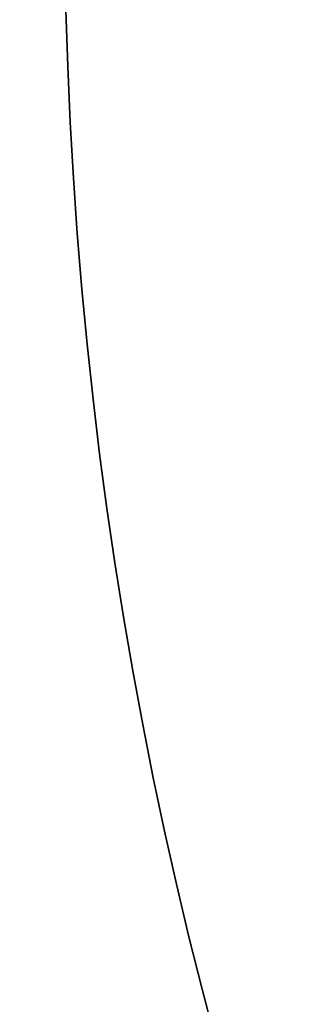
# Model space of a CAD drawing. Header units: millimetres. Extents: x -159 to -7, y -159 to -7.
# Tile 12 of 52: x -142.229 to -142.009, y -139.769 to -139.036. Entities that reach past the tile are written whole.
import ezdxf

# ---------------------------------------------------------------- set-up
doc = ezdxf.new("R2010")
doc.units = ezdxf.units.MM
doc.layers.add('Layer 01', color=18, linetype='Continuous', true_color=0x000000)

msp = doc.modelspace()

# ---------------------------------------------------------------- linework, layer by layer
at = {"layer": 'Layer 01'}
for centre, radius in [((-138.94544, -138.94544, 40), 4.3), ((-138.94544, -138.94544, 50.1), 4.3), ((-138.94544, -138.94544, 46.35), 4.3), ((-138.94544, -138.94544, 6.9), 3.25), ((-138.94544, -138.94544, 8.5), 3.25)]:
    msp.add_circle(centre, radius, dxfattribs=at)
at = {"layer": 'Layer 01', "extrusion": (0, 0, -1)}
msp.add_circle((138.94544, -138.94544, -12), 3.25, dxfattribs=at)

doc.saveas('drawing.dxf')
